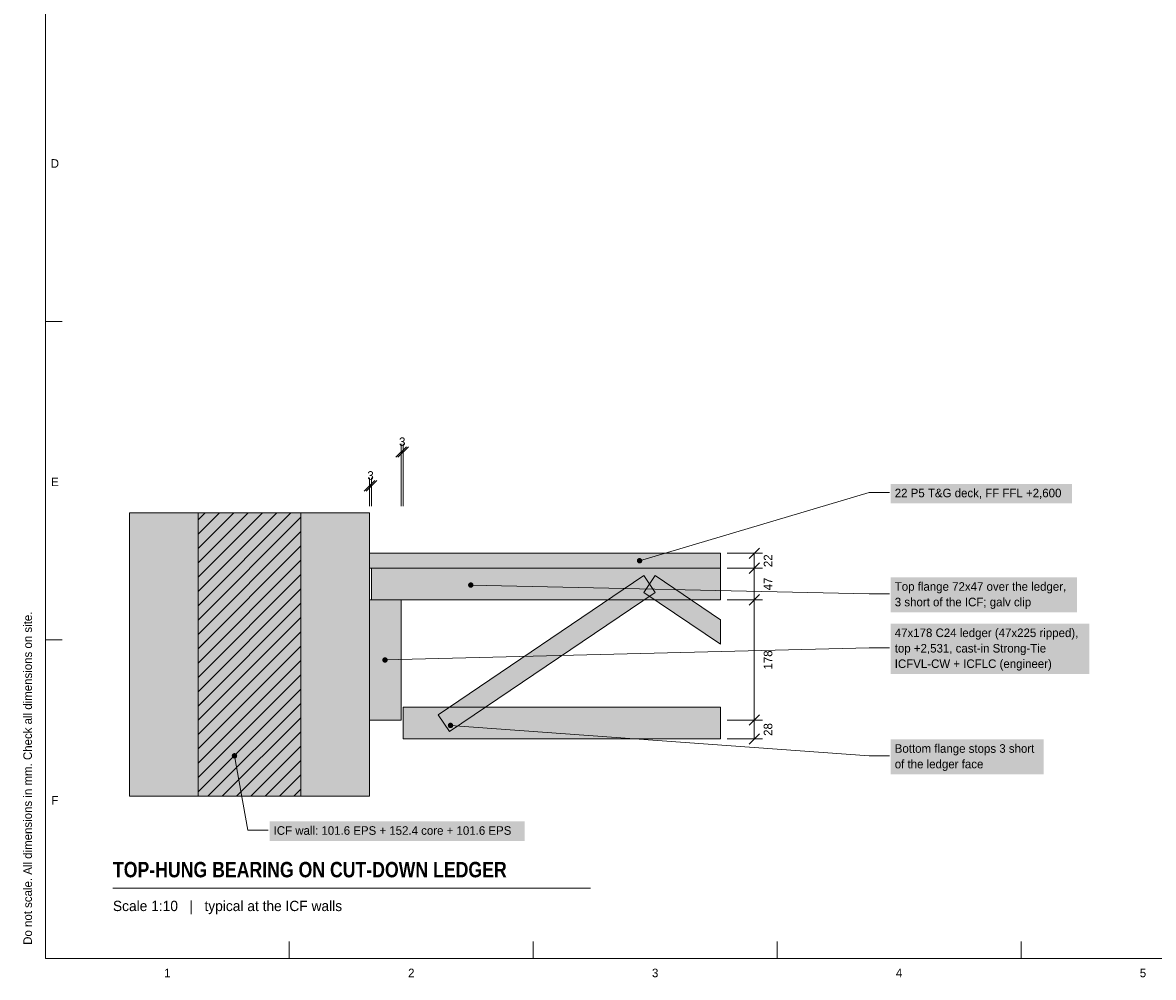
# Model space of a CAD drawing. Header units: millimetres. Extents: x 17 to 413, y 4 to 292.
# Tile 1 of 3: x 17 to 184, y 4 to 146. Entities that reach past the tile are written whole.
import ezdxf
from ezdxf.enums import TextEntityAlignment as Align

# ---------------------------------------------------------------- set-up
doc = ezdxf.new("R2010")
doc.units = ezdxf.units.MM
for name, color, linetype in [('FILL-C_6B451A', 7, 'Continuous'), ('FILL-C_B27326', 7, 'Continuous'), ('FILL-C_B2B2B8', 7, 'Continuous'), ('FILL-EPS', 7, 'Continuous'), ('FILL-INK', 7, 'Continuous'), ('FILL-LIGHT', 7, 'Continuous'), ('FILL-STEEL_GREY', 7, 'Continuous'), ('FILL-TIMBER', 7, 'Continuous'), ('FILL-WHITE', 7, 'Continuous'), ('LINE-C_595966', 7, 'Continuous'), ('LINE-C_6B451A', 7, 'Continuous'), ('LINE-C_B27326', 7, 'Continuous'), ('LINE-GREY', 7, 'Continuous'), ('LINE-INK', 7, 'Continuous'), ('LINE-STEEL_GREY', 7, 'Continuous'), ('TEXT-C_6B451A', 7, 'Continuous'), ('TEXT-C_B27326', 7, 'Continuous'), ('TEXT-INK', 7, 'Continuous'), ('TEXT-STEEL_GREY', 7, 'Continuous')]:
    doc.layers.add(name, color=color, linetype=linetype)
doc.styles.add('OpenSansCondensed-Bold', font='OpenSansCondensed-Bold.ttf')

msp = doc.modelspace()

# ---------------------------------------------------------------- hatches: boundary and pattern name
at = {"layer": 'FILL-C_6B451A', "true_color": 0x6b451a}
h = msp.add_hatch(color=256, dxfattribs=at)
h.dxf.hatch_style = 1
h.paths.add_polyline_path([(83.4, 62.3), (83.39, 62.4), (83.35, 62.5), (83.28, 62.58), (83.2, 62.65), (83.1, 62.69), (83, 62.7), (82.9, 62.69), (82.8, 62.65), (82.72, 62.58), (82.65, 62.5), (82.61, 62.4), (82.6, 62.3), (82.61, 62.2), (82.65, 62.1), (82.72, 62.02), (82.8, 61.95), (82.9, 61.91), (83, 61.9), (83.1, 61.91), (83.2, 61.95), (83.28, 62.02), (83.35, 62.1), (83.39, 62.2)])
h = msp.add_hatch(color=256, dxfattribs=at)
h.dxf.hatch_style = 1
h.paths.add_polyline_path([(80.4, 41.5), (80.39, 41.6), (80.35, 41.7), (80.28, 41.78), (80.2, 41.85), (80.1, 41.89), (80, 41.9), (79.9, 41.89), (79.8, 41.85), (79.72, 41.78), (79.65, 41.7), (79.61, 41.6), (79.6, 41.5), (79.61, 41.4), (79.65, 41.3), (79.72, 41.22), (79.8, 41.15), (79.9, 41.11), (80, 41.1), (80.1, 41.11), (80.2, 41.15), (80.28, 41.22), (80.35, 41.3), (80.39, 41.4)])
at = {"layer": 'FILL-C_B27326', "true_color": 0xb27326}
h = msp.add_hatch(color=256, dxfattribs=at)
h.dxf.hatch_style = 1
h.paths.add_polyline_path([(70.7, 51.2), (70.69, 51.3), (70.65, 51.4), (70.58, 51.48), (70.5, 51.55), (70.4, 51.59), (70.3, 51.6), (70.2, 51.59), (70.1, 51.55), (70.02, 51.48), (69.95, 51.4), (69.91, 51.3), (69.9, 51.2), (69.91, 51.1), (69.95, 51), (70.02, 50.92), (70.1, 50.85), (70.2, 50.81), (70.3, 50.8), (70.4, 50.81), (70.5, 50.85), (70.58, 50.92), (70.65, 51), (70.69, 51.1)])
at = {"layer": 'FILL-C_B2B2B8', "true_color": 0xb2b2b8}
h = msp.add_hatch(color=256, dxfattribs=at)
h.dxf.hatch_style = 1
h.paths.add_polyline_path([(57.84, 31), (57.84, 73), (42.6, 73), (42.6, 31)])
at = {"layer": 'FILL-EPS', "true_color": 0xccf2f7}
h = msp.add_hatch(color=256, dxfattribs=at)
h.dxf.hatch_style = 1
h.paths.add_polyline_path([(42.6, 31), (42.6, 73), (32.44, 73), (32.44, 31)])
h = msp.add_hatch(color=256, dxfattribs=at)
h.dxf.hatch_style = 1
h.paths.add_polyline_path([(68, 31), (68, 73), (57.84, 73), (57.84, 31)])
at = {"layer": 'FILL-INK', "true_color": 0x14141a}
h = msp.add_hatch(color=256, dxfattribs=at)
h.dxf.hatch_style = 1
h.paths.add_polyline_path([(108.4, 65.9), (108.39, 66), (108.35, 66.1), (108.28, 66.18), (108.2, 66.25), (108.1, 66.29), (108, 66.3), (107.9, 66.29), (107.8, 66.25), (107.72, 66.18), (107.65, 66.1), (107.61, 66), (107.6, 65.9), (107.61, 65.8), (107.65, 65.7), (107.72, 65.62), (107.8, 65.55), (107.9, 65.51), (108, 65.5), (108.1, 65.51), (108.2, 65.55), (108.28, 65.62), (108.35, 65.7), (108.39, 65.8)])
at = {"layer": 'FILL-LIGHT', "true_color": 0xccd1db}
h = msp.add_hatch(color=256, dxfattribs=at)
h.dxf.hatch_style = 1
h.paths.add_polyline_path([(78.16, 43.09), (108.64, 63.69), (110.32, 61.21), (79.84, 40.61)])
h = msp.add_hatch(color=256, dxfattribs=at)
h.dxf.hatch_style = 1
h.paths.add_polyline_path([(108.64, 61.21), (110.32, 63.69), (120, 57.15), (120, 53.53)])
at = {"layer": 'FILL-STEEL_GREY', "true_color": 0x73737a}
h = msp.add_hatch(color=256, dxfattribs=at)
h.dxf.hatch_style = 1
h.paths.add_polyline_path([(48.4, 37), (48.39, 37.1), (48.35, 37.2), (48.28, 37.28), (48.2, 37.35), (48.1, 37.39), (48, 37.4), (47.9, 37.39), (47.8, 37.35), (47.72, 37.28), (47.65, 37.2), (47.61, 37.1), (47.6, 37), (47.61, 36.9), (47.65, 36.8), (47.72, 36.72), (47.8, 36.65), (47.9, 36.61), (48, 36.6), (48.1, 36.61), (48.2, 36.65), (48.28, 36.72), (48.35, 36.8), (48.39, 36.9)])
at = {"layer": 'FILL-TIMBER', "true_color": 0xe0cc9e}
h = msp.add_hatch(color=256, dxfattribs=at)
h.dxf.hatch_style = 1
h.paths.add_polyline_path([(120, 64.8), (120, 67), (68, 67), (68, 64.8)])
at = {"layer": 'FILL-TIMBER', "true_color": 0xeddbb8}
h = msp.add_hatch(color=256, dxfattribs=at)
h.dxf.hatch_style = 1
h.paths.add_polyline_path([(68.3, 64.8), (120, 64.8), (120, 60.1), (68.3, 60.1)])
at = {"layer": 'FILL-TIMBER', "true_color": 0xedcc99}
h = msp.add_hatch(color=256, dxfattribs=at)
h.dxf.hatch_style = 1
h.paths.add_polyline_path([(72.7, 42.3), (72.7, 60.1), (68, 60.1), (68, 42.3)])
at = {"layer": 'FILL-TIMBER', "true_color": 0xeddbb8}
h = msp.add_hatch(color=256, dxfattribs=at)
h.dxf.hatch_style = 1
h.paths.add_polyline_path([(73, 44.2), (120, 44.2), (120, 39.5), (73, 39.5)])
at = {"layer": 'FILL-WHITE', "true_color": 0xffffff}
h = msp.add_hatch(color=256, dxfattribs=at)
h.dxf.hatch_style = 1
h.paths.add_polyline_path([(145.2, 74.4), (172.04, 74.4), (172.04, 77.29), (145.2, 77.29)])
h = msp.add_hatch(color=256, dxfattribs=at)
h.dxf.hatch_style = 1
h.paths.add_polyline_path([(145.2, 58.25), (172.78, 58.25), (172.78, 63.44), (145.2, 63.44)])
h = msp.add_hatch(color=256, dxfattribs=at)
h.dxf.hatch_style = 1
h.paths.add_polyline_path([(145.2, 49.11), (174.64, 49.11), (174.64, 56.59), (145.2, 56.59)])
h = msp.add_hatch(color=256, dxfattribs=at)
h.dxf.hatch_style = 1
h.paths.add_polyline_path([(145.2, 34.25), (167.87, 34.25), (167.87, 39.44), (145.2, 39.44)])
h = msp.add_hatch(color=256, dxfattribs=at)
h.dxf.hatch_style = 1
h.paths.add_polyline_path([(53.2, 24.4), (90.97, 24.4), (90.97, 27.29), (53.2, 27.29)])

# ---------------------------------------------------------------- linework, layer by layer
at = {"layer": 'LINE-C_595966', "lineweight": 5}
for points in [[(78.16, 43.09), (108.64, 63.69), (110.32, 61.21), (79.84, 40.61)], [(108.64, 61.21), (110.32, 63.69), (120, 57.15), (120, 53.53)]]:
    msp.add_lwpolyline(points, close=True, dxfattribs=at)
at = {"layer": 'LINE-C_6B451A', "lineweight": 5}
for p, q in [((83, 62.3), (142, 61)), ((142, 61), (145, 61)), ((80, 41.5), (142, 37)), ((142, 37), (145, 37))]:
    msp.add_line(p, q, dxfattribs=at)
for points in [[(68.3, 64.8), (120, 64.8), (120, 60.1), (68.3, 60.1)], [(73, 44.2), (120, 44.2), (120, 39.5), (73, 39.5)]]:
    msp.add_lwpolyline(points, close=True, dxfattribs=at)
at = {"layer": 'LINE-C_B27326', "lineweight": 5}
for p, q in [((70.3, 51.2), (142, 53)), ((142, 53), (145, 53))]:
    msp.add_line(p, q, dxfattribs=at)
msp.add_lwpolyline([(72.7, 42.3), (72.7, 60.1), (68, 60.1), (68, 42.3)], close=True, dxfattribs=at)
at = {"layer": 'LINE-GREY', "lineweight": 5}
for points in [[(42.6, 31), (42.6, 73), (32.44, 73), (32.44, 31)], [(57.84, 31), (57.84, 73), (42.6, 73), (42.6, 31)], [(68, 31), (68, 73), (57.84, 73), (57.84, 31)]]:
    msp.add_lwpolyline(points, close=True, dxfattribs=at)
at = {"layer": 'LINE-INK', "lineweight": 5}
for p, q in [((20, 101.33), (22.5, 101.33)), ((71.92, 81.22), (73.48, 82.78)), ((72.22, 81.22), (73.78, 82.78)), ((72.7, 74), (72.7, 83.2)), ((73, 74), (73, 83.2)), ((72.7, 82), (73, 82)), ((67.22, 76.22), (68.78, 77.78)), ((67.52, 76.22), (69.08, 77.78)), ((68, 74), (68, 78.2)), ((68.3, 74), (68.3, 78.2)), ((68, 77), (68.3, 77)), ((108, 65.9), (142, 76)), ((142, 76), (145, 76)), ((121, 67), (126.2, 67)), ((124.22, 66.22), (125.78, 67.78)), ((125, 39.5), (125, 67)), ((124.22, 64.02), (125.78, 65.58)), ((121, 64.8), (126.2, 64.8)), ((124.22, 59.32), (125.78, 60.88)), ((121, 60.1), (126.2, 60.1)), ((20, 54.17), (22.5, 54.17)), ((121, 42.3), (126.2, 42.3)), ((124.22, 41.52), (125.78, 43.08)), ((124.22, 38.72), (125.78, 40.28)), ((121, 39.5), (126.2, 39.5)), ((30, 17.4), (100.73, 17.4)), ((56.12, 7), (56.12, 9.5)), ((92.25, 7), (92.25, 9.5)), ((128.38, 7), (128.38, 9.5)), ((164.5, 7), (164.5, 9.5))]:
    msp.add_line(p, q, dxfattribs=at)
for points in [[(20, 7), (413, 7), (413, 290), (20, 290)], [(120, 64.8), (120, 67), (68, 67), (68, 64.8)]]:
    msp.add_lwpolyline(points, close=True, dxfattribs=at)
at = {"layer": 'LINE-STEEL_GREY', "lineweight": 5}
for p, q in [((42.6, 59.23), (56.37, 73)), ((42.6, 61.35), (54.25, 73)), ((42.6, 63.47), (52.13, 73)), ((42.6, 65.59), (50.01, 73)), ((42.6, 67.71), (47.89, 73)), ((42.6, 69.84), (45.76, 73)), ((42.6, 71.96), (43.64, 73)), ((42.6, 57.11), (57.84, 72.35)), ((42.6, 54.99), (57.84, 70.23)), ((42.6, 52.87), (57.84, 68.11)), ((42.6, 50.74), (57.84, 65.98)), ((42.6, 48.62), (57.84, 63.86)), ((42.6, 46.5), (57.84, 61.74)), ((42.6, 44.38), (57.84, 59.62)), ((42.6, 42.26), (57.84, 57.5)), ((42.6, 40.14), (57.84, 55.38)), ((42.6, 38.02), (57.84, 53.26)), ((42.6, 35.89), (57.84, 51.13)), ((42.6, 33.77), (57.84, 49.01)), ((42.6, 31.65), (57.84, 46.89)), ((44.07, 31), (57.84, 44.77)), ((46.19, 31), (57.84, 42.65)), ((48.31, 31), (57.84, 40.53)), ((48, 37), (50, 26)), ((50.43, 31), (57.84, 38.41)), ((52.55, 31), (57.84, 36.29)), ((54.68, 31), (57.84, 34.16)), ((56.8, 31), (57.84, 32.04)), ((50, 26), (53, 26))]:
    msp.add_line(p, q, dxfattribs=at)

# ---------------------------------------------------------------- texts
at = {"layer": 'TEXT-C_6B451A'}
for s, p in [('Top flange 72x47 over the ledger,', (145.8, 61.45)), ('3 short of the ICF; galv clip', (145.8, 59.15)), ('Bottom flange stops 3 short', (145.8, 37.45)), ('of the ledger face', (145.8, 35.15))]:
    msp.add_text(s, height=1.27, dxfattribs=at).set_placement(p)
at = {"layer": 'TEXT-C_B27326'}
for s, p in [('47x178 C24 ledger (47x225 ripped),', (145.8, 54.59)), ('top +2,531, cast-in Strong-Tie', (145.8, 52.3)), ('ICFVL-CW + ICFLC (engineer)', (145.8, 50.01))]:
    msp.add_text(s, height=1.27, dxfattribs=at).set_placement(p)
at = {"layer": 'TEXT-INK'}
for p in [(72.85, 82.9), (68.15, 77.9)]:
    msp.add_text('3', height=1.27, dxfattribs=at).set_placement(p, align=Align.CENTER)
msp.add_text('22 P5 T&G deck, FF FFL +2,600', height=1.27, dxfattribs=at).set_placement((145.8, 75.3))
for s, p in [('22', (127.66, 65.9)), ('47', (127.66, 62.45)), ('178', (127.66, 51.2)), ('28', (127.66, 40.9))]:
    msp.add_text(s, height=1.27, rotation=90, dxfattribs=at).set_placement(p, align=Align.CENTER)
at = {"layer": 'TEXT-INK', "style": 'OpenSansCondensed-Bold'}
msp.add_text('TOP-HUNG BEARING ON CUT-DOWN LEDGER', height=2.286, dxfattribs=at).set_placement((30, 19))
at = {"layer": 'TEXT-STEEL_GREY'}
for s, p in [('D', (21.4, 124.12)), ('E', (21.4, 76.95)), ('F', (21.4, 29.78)), ('1', (38.06, 4.2)), ('2', (74.19, 4.2)), ('3', (110.31, 4.2)), ('4', (146.44, 4.2)), ('5', (182.56, 4.2))]:
    msp.add_text(s, height=1.27, dxfattribs=at).set_placement(p, align=Align.CENTER)
msp.add_text('Do not scale. All dimensions in mm. Check all dimensions on site.', height=1.27, rotation=90, dxfattribs=at).set_placement((18, 9))
for s, height, p in [('ICF wall: 101.6 EPS + 152.4 core + 101.6 EPS', 1.27, (53.8, 25.3)), ('Scale 1:10   |   typical at the ICF walls', 1.524, (30, 14))]:
    msp.add_text(s, height=height, dxfattribs=at).set_placement(p)

doc.saveas('drawing.dxf')
